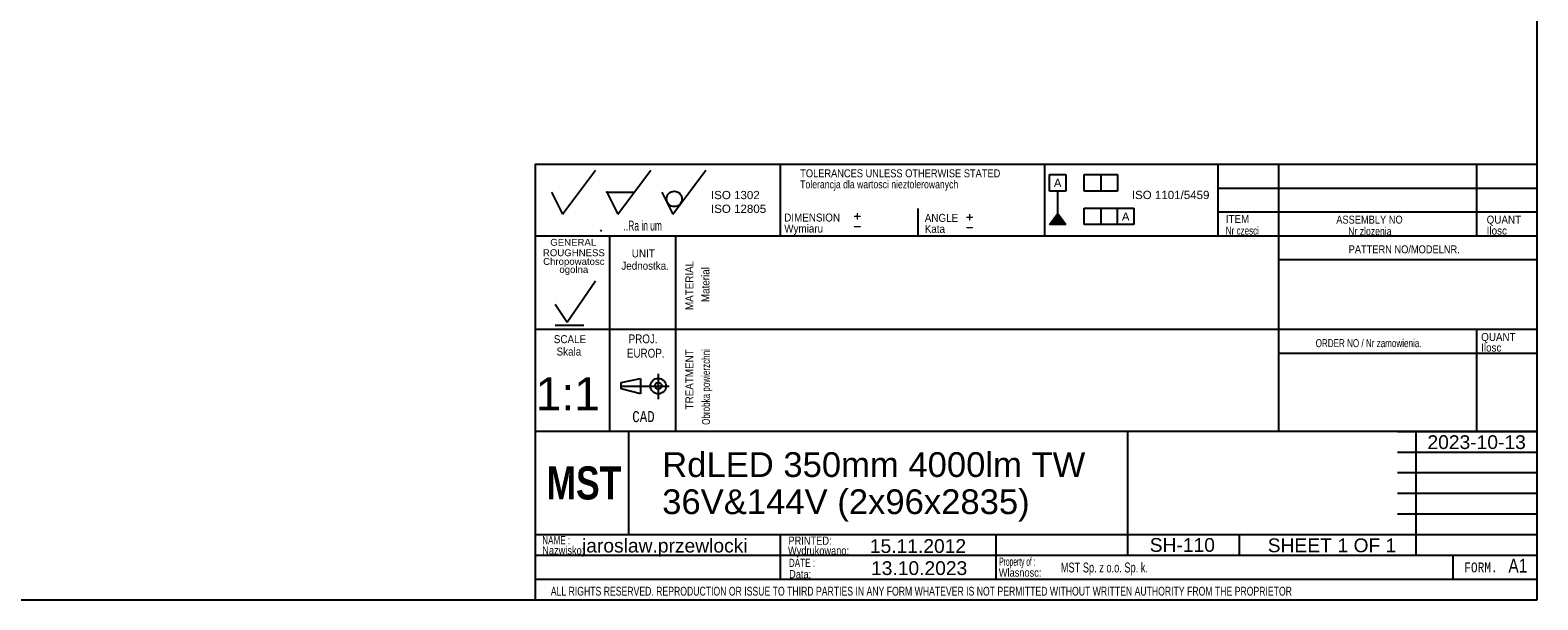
# Model space of a CAD drawing. Header units: millimetres. Extents: x 7 to 819, y 15 to 587.
# Tile 13 of 15: x 545 to 819, y 15 to 118. Entities that reach past the tile are written whole.
import ezdxf
from ezdxf.entities.mleader import LeaderData, LeaderLine
from ezdxf.enums import TextEntityAlignment as Align
from ezdxf.lldxf.tags import DXFTag
from ezdxf.math import Vec2, Vec3

# ---------------------------------------------------------------- set-up
doc = ezdxf.new("R2010")
doc.units = ezdxf.units.MM
doc.layers.add('10', color=7, linetype='Continuous')
doc.layers.add('Default', color=7, linetype='Continuous')
doc.styles.add('SEACAD_Arial', font='arial.ttf')
doc.styles.add('SEACAD_Lucida_Console', font='lucon.TTF', dxfattribs={"width": 0.8})
tags = doc.linetypes.add('CENTER2', pattern=[28.575, 19.05, -3.175, 3.175, -3.175]).pattern_tags.tags
tags[10:11] = [DXFTag(74, 4), DXFTag(75, 0), DXFTag(340, '0'), DXFTag(46, 0.0), DXFTag(50, 0.0), DXFTag(44, 0.0), DXFTag(45, 0.0)]
tags[8:9] = [DXFTag(74, 4), DXFTag(75, 0), DXFTag(340, '0'), DXFTag(46, 0.0), DXFTag(50, 0.0), DXFTag(44, 0.0), DXFTag(45, 0.0)]
tags[6:7] = [DXFTag(74, 4), DXFTag(75, 0), DXFTag(340, '0'), DXFTag(46, 0.0), DXFTag(50, 0.0), DXFTag(44, 0.0), DXFTag(45, 0.0)]
tags[4:5] = [DXFTag(74, 4), DXFTag(75, 0), DXFTag(340, '0'), DXFTag(46, 0.0), DXFTag(50, 0.0), DXFTag(44, 0.0), DXFTag(45, 0.0)]

# ---------------------------------------------------------------- blocks, each defined once
blk = doc.blocks.new('SEANNOT_GROUP13')
at = {"layer": 'Default', "color": 7, "linetype": 'Continuous', "style": 'SEACAD_Arial'}
for s, p in [('RdLED 350mm 4000lm TW', (660.16, 41.51)), ('36V&144V (2x96x2835)', (660.16, 34.76))]:
    blk.add_text(s, height=4.5, dxfattribs=at).set_placement(p, align=Align.TOP_LEFT)
blk = doc.blocks.new('SEANNOT_GROUP14')
at = {"layer": 'Default', "color": 7, "linetype": 'Continuous', "style": 'SEACAD_Arial'}
blk.add_text('jaroslaw.przewlocki', height=2.5, dxfattribs=at).set_placement((645.59, 25.78), align=Align.TOP_LEFT)
blk = doc.blocks.new('SEANNOT_GROUP15')
at = {"layer": 'Default', "color": 7, "linetype": 'Continuous', "style": 'SEACAD_Arial'}
blk.add_text('SH-110', height=2.5, dxfattribs=at).set_placement((748.71, 25.9), align=Align.TOP_LEFT)
blk = doc.blocks.new('SEANNOT_GROUP16')
at = {"layer": 'Default', "color": 7, "linetype": 'Continuous', "style": 'SEACAD_Arial'}
blk.add_text('1:1', height=6, dxfattribs=at).set_placement((637.18, 55.12), align=Align.TOP_LEFT)
blk = doc.blocks.new('SEANNOT_GROUP17')
at = {"layer": 'Default', "color": 7, "linetype": 'Continuous', "style": 'SEACAD_Arial'}
blk.add_text('15.11.2012', height=2.5, dxfattribs=at).set_placement((697.88, 25.7), align=Align.TOP_LEFT)
blk = doc.blocks.new('SEANNOT_GROUP18')
at = {"layer": 'Default', "color": 7, "linetype": 'Continuous', "style": 'SEACAD_Arial'}
blk.add_text('13.10.2023', height=2.5, dxfattribs=at).set_placement((698.09, 21.69), align=Align.TOP_LEFT)
blk = doc.blocks.new('SEANNOT_GROUP19')
at = {"layer": 'Default', "color": 7, "linetype": 'Continuous', "style": 'SEACAD_Arial'}
for s, p in [('SHEET ', (770.14, 25.83)), ('1', (782.8, 25.83)), (' OF ', (784.76, 25.83)), ('1', (791.55, 25.83))]:
    blk.add_text(s, height=2.5, dxfattribs=at).set_placement(p, align=Align.TOP_LEFT)
blk = doc.blocks.new('SEANNOT_GROUP20')
at = {"layer": 'Default', "color": 7, "linetype": 'Continuous', "style": 'SEACAD_Arial'}
blk.add_text('2023-10-13', height=2.5, dxfattribs=at).set_placement((799.15, 44.59), align=Align.TOP_LEFT)
blk = doc.blocks.new('_Dot')
at = {"color": 0, "linetype": 'ByBlock', "lineweight": -2}
blk.add_line((-0.5, 0), (-1, 0), dxfattribs=at)
at = {"color": 0, "linetype": 'ByBlock', "const_width": 0.5}
blk.add_lwpolyline([(-0.25, 0, 1), (0.25, 0, 1)], format="xyb", close=True, dxfattribs=at)

msp = doc.modelspace()

# ---------------------------------------------------------------- hatches: boundary and pattern name
at = {"layer": 'Default', "linetype": 'Continuous'}
msp.add_hatch(color=7, dxfattribs=at).paths.add_polyline_path([(731.992, 84.877), (730.492, 82.892), (733.492, 82.892)])

# ---------------------------------------------------------------- linework, layer by layer
at = {"layer": '10', "color": 7, "linetype": 'Continuous'}
for p, q in [((681.575, 93.794), (681.575, 80.794)), ((729.575, 93.794), (729.575, 80.794)), ((761.075, 93.794), (761.075, 80.794)), ((772.075, 93.794), (772.075, 45.294)), ((808.075, 93.794), (808.075, 80.794)), ((642.075, 84.794), (648.075, 92.794)), ((652.075, 84.794), (658.075, 92.794)), ((662.075, 84.794), (668.075, 92.794)), ((640.075, 88.794), (642.075, 84.794)), ((650.075, 88.794), (655.075, 88.794)), ((650.075, 88.794), (652.075, 84.794)), ((660.075, 88.794), (662.075, 84.794)), ((819.075, 89.461), (761.075, 89.461)), ((706.575, 85.794), (706.575, 80.794)), ((819.075, 85.127), (761.075, 85.127)), ((819.075, 80.794), (637.075, 80.794)), ((648.949, 81.721), (649.125, 81.927)), ((650.575, 80.794), (650.575, 45.294)), ((650.575, 80.794), (650.575, 46.794)), ((662.575, 80.794), (662.575, 45.294)), ((819.075, 76.461), (772.075, 76.461)), ((642.877, 65.159), (648.076, 72.664)), ((640.735, 68.441), (642.877, 65.159)), ((819.075, 63.794), (637.075, 63.794)), ((640.735, 64.619), (645.934, 64.619)), ((808.075, 63.794), (808.075, 45.294)), ((819.075, 59.461), (772.075, 59.461)), ((652.721, 54.209), (656.206, 54.901)), ((656.206, 54.901), (656.206, 52.133)), ((659.45, 55.77), (659.45, 51.161)), ((659.45, 55.77), (659.45, 51.161)), ((652.721, 53.016), (652.721, 54.209)), ((656.206, 52.133), (652.721, 53.016)), ((744.7, 45.294), (637.075, 45.294)), ((744.575, 45.294), (637.075, 45.294)), ((654.075, 26.544), (654.075, 45.294)), ((793.7, 45.294), (819.2, 45.294)), ((797.075, 22.794), (797.075, 45.294)), ((793.7, 41.544), (819.2, 41.544)), ((793.7, 37.794), (819.2, 37.794)), ((793.7, 34.044), (819.2, 34.044)), ((793.7, 30.294), (819.2, 30.294)), ((637.075, 26.544), (819.2, 26.544)), ((681.603, 26.521), (681.603, 18.396)), ((720.78, 26.456), (720.78, 18.331)), ((764.95, 26.544), (764.95, 22.794)), ((637.075, 22.794), (793.7, 22.794)), ((803.762, 22.794), (803.762, 18.419)), ((637.075, 18.419), (819.075, 18.419))]:
    msp.add_line(p, q, dxfattribs=at)
at = {"layer": '10', "color": 7, "linetype": 'CENTER2'}
msp.add_line((652.721, 53.517), (661.436, 53.517), dxfattribs=at)
at = {"layer": '10', "color": 7, "linetype": 'Continuous'}
for points in [[(819.075, 14.669), (819.075, 93.794), (637.075, 93.794), (637.075, 14.669), (819.075, 14.669)], [(744.7, 45.294), (744.7, 22.794), (819.075, 22.794), (819.075, 45.294), (744.7, 45.294)]]:
    msp.add_lwpolyline(points, dxfattribs=at)
for centre, radius in [((662.347, 87.549), 1.402), ((659.45, 53.517), 1.415), ((659.45, 53.576), 0.607)]:
    msp.add_circle(centre, radius, dxfattribs=at)
msp.add_point((650.075, 88.794), dxfattribs=at)
at = {"layer": 'Default', "color": 7, "linetype": 'Continuous'}
for p, q in [((819.1, 14.67), (819.1, 586.67)), ((730.492, 88.983), (730.492, 91.983)), ((730.492, 91.983), (733.492, 91.983)), ((733.492, 91.983), (733.492, 88.983)), ((736.828, 88.983), (736.828, 91.983)), ((736.828, 91.983), (742.828, 91.983)), ((739.828, 91.983), (739.828, 88.983)), ((742.828, 91.983), (742.828, 88.983)), ((733.492, 88.983), (730.492, 88.983)), ((731.992, 84.877), (731.992, 88.983)), ((742.828, 88.983), (736.828, 88.983)), ((736.828, 82.892), (736.828, 85.892)), ((736.828, 85.892), (745.828, 85.892)), ((739.828, 85.892), (739.828, 82.892)), ((742.828, 82.892), (742.828, 85.892)), ((745.828, 85.892), (745.828, 82.892)), ((730.492, 82.892), (731.992, 84.877)), ((733.492, 82.892), (730.492, 82.892)), ((731.992, 84.877), (733.492, 82.892)), ((745.828, 82.892), (736.828, 82.892)), ((6.708, 14.67), (819.1, 14.67))]:
    msp.add_line(p, q, dxfattribs=at)

# ---------------------------------------------------------------- block references
at = {"layer": 'Default'}
for name in ['SEANNOT_GROUP16', 'SEANNOT_GROUP20', 'SEANNOT_GROUP13', 'SEANNOT_GROUP14', 'SEANNOT_GROUP17', 'SEANNOT_GROUP15', 'SEANNOT_GROUP19', 'SEANNOT_GROUP18']:
    msp.add_blockref(name, (0, 0), dxfattribs=at)

# ---------------------------------------------------------------- texts
at = {"layer": '10', "attachment_point": 1}
for s, insert, char_height, width, style in [('{\\farial rounded mt|b0||i0||c0|p34;\\C7;\\H1.45000002;\\W0.77704;Tolerancja dla wartosci nieztolerowanych}', (685.231, 90.931), 1.45, 36.02936, 'SEACAD_Arial'), ('{\\farial rounded mt|b0||i0||c0|p34;\\C7;\\H1.45000002;\\W0.83002;TOLERANCES UNLESS OTHERWISE STATED}', (685.231, 92.931), 1.45, 38.61414, 'SEACAD_Arial'), ('{\\farial rounded mt|b0||i0||c0|p34;\\C7;\\H1.45000002;\\W0.883;DIMENSION}', (682.324, 84.896), 1.45, 10.15001, 'SEACAD_Arial'), ('{\\farial rounded mt|b0||i0||c0|p34;\\C7;\\H1.8;\\W0.608;..Ra in um}', (653.139, 83.594), 1.8, 8.92175, 'SEACAD_Arial'), ('{\\farial rounded mt|b0||i0||c0|p34;\\C7;\\H1.45000002;\\W0.883;Wymiaru}', (682.324, 82.896), 1.45, 8.67569, 'SEACAD_Arial'), ('{\\farial rounded mt|b0||i0||c0|p34;\\C7;\\H1.45000002;\\W0.883;ANGLE}', (707.852, 84.832), 1.45, 6.05218, 'SEACAD_Arial'), ('{\\farial rounded mt|b0||i0||c0|p34;\\C7;\\H1.45000002;\\W0.883;Kata}', (707.852, 82.832), 1.45, 5.07501, 'SEACAD_Arial'), ('{\\farial rounded mt|b0||i0||c0|p34;\\C7;\\H1.45000002;\\W0.72406;Nr czesci }', (762.514, 82.51), 1.45, 7.78588, 'SEACAD_Arial'), ('{\\farial rounded mt|b0||i0||c0|p34;\\C7;\\H1.45000002;\\W0.883;ITEM}', (762.514, 84.637), 1.45, 4.25544, 'SEACAD_Arial'), ('{\\farial rounded mt|b0||i0||c0|p34;\\C7;\\H1.45000002;\\W0.83002;ASSEMBLY NO}', (782.593, 84.51), 1.45, 12.82936, 'SEACAD_Arial'), ('{\\farial rounded mt|b0||i0||c0|p34;\\C7;\\H1.45000002;\\W0.77704;Nr zlozenia}', (784.757, 82.411), 1.45, 9.50428, 'SEACAD_Arial'), ('{\\farial rounded mt|b0||i0||c0|p34;\\C7;\\H1.45000002;\\W0.883;QUANT}', (809.905, 84.51), 1.45, 6.24131, 'SEACAD_Arial'), ('{\\farial rounded mt|b0||i0||c0|p34;\\C7;\\H1.45000002;\\W0.883;Ilosc}', (809.905, 82.51), 1.45, 6.93479, 'SEACAD_Arial'), ('{\\farial rounded mt|b0||i0||c0|p34;\\C7;\\H1.45000002;\\W0.883;UNIT}', (654.641, 78.367), 1.45, 4.16088, 'SEACAD_Arial'), ('{\\farial rounded mt|b0||i0||c0|p34;\\C7;\\H1.45000002;\\W0.83002;PATTERN NO/MODELNR.}', (784.847, 79.116), 1.45, 21.43479, 'SEACAD_Arial'), ('{\\farial rounded mt|b0||i0||c0|p34;\\C7;\\H1.45000002;\\W0.883;Jednostka.}', (652.738, 76.128), 1.45, 8.72628, 'SEACAD_Arial'), ('{\\farial rounded mt|b0||i0||c0|p34;\\C7;\\H1.45000002;\\W0.883;QUANT}', (808.905, 63.177), 1.45, 6.24131, 'SEACAD_Arial'), ('{\\farial rounded mt|b0||i0||c0|p34;\\C7;\\H1.45000002;\\W0.883;SCALE}', (640.475, 62.782), 1.45, 5.86305, 'SEACAD_Arial'), ('{\\farial rounded mt|b0||i0||c0|p34;\\C7;\\H1.45000002;\\W0.883;Skala}', (640.976, 60.528), 1.45, 5.77723, 'SEACAD_Arial'), ('{\\farial rounded mt|b0||i0||c0|p34;\\C7;\\H1.60000002;\\W0.8;EUROP.}', (653.745, 60.311), 1.6, 6.64349, 'SEACAD_Arial'), ('{\\farial rounded mt|b0||i0||c0|p34;\\C7;\\H1.60000002;\\W0.8;PROJ.}', (654.062, 62.918), 1.6, 5.11305, 'SEACAD_Arial'), ('{\\farial rounded mt|b0||i0||c0|p34;\\C7;\\H1.45000002;\\W0.72406;ORDER NO / Nr zamowienia.}', (778.847, 62.061), 1.45, 25.03089, 'SEACAD_Arial'), ('{\\farial rounded mt|b0||i0||c0|p34;\\C7;\\H1.45000002;\\W0.883;Ilosc}', (808.905, 61.256), 1.45, 6.93479, 'SEACAD_Arial'), ('{\\fLucida Console|b0||i0||c0|p34;\\C7;\\H1.99999998;\\W0.8;CAD}', (654.724, 48.987), 2, 4.53334, 'SEACAD_Lucida_Console'), ('{\\farial rounded mt|b0||i0||c0|p34;\\C7;\\H1.5;\\W0.704;NAME :}', (638.376, 26.268), 1.5, 5.5761, 'SEACAD_Arial'), ('{\\farial rounded mt|b0||i0||c0|p34;\\C7;\\H1.5;\\W0.8;PRINTED:}', (683.099, 26.18), 1.5, 8.9879, 'SEACAD_Arial'), ('{\\farial rounded mt|b0||i0||c0|p34;\\C7;\\H1.5;\\W0.8;Nazwisko:}', (638.376, 24.421), 1.5, 7.67838, 'SEACAD_Arial'), ('{\\farial rounded mt|b0||i0||c0|p34;\\C7;\\H1.5;\\W0.8;Wydrukowano:}', (683.011, 24.37), 1.5, 11.43865, 'SEACAD_Arial'), ('{\\farial rounded mt|b0||i0||c0|p34;\\C7;\\H1.5;\\W0.704;DATE :}', (683.165, 22.152), 1.5, 5.2174, 'SEACAD_Arial'), ('{\\farial rounded mt|b0||i0||c0|p34;\\C7;\\H1.5;\\W0.46208;Property of :}', (721.38, 22.362), 1.5, 8.86958, 'SEACAD_Arial'), ('{\\farial rounded mt|b0||i0||c0|p34;\\C7;\\H2.50000002;\\W0.8;A1}', (813.862, 22.139), 2.5, 4.9829, 'SEACAD_Arial'), ('{\\farial rounded mt|b0||i0||c0|p34;\\C7;\\H1.5;\\W0.8;Data:}', (683.208, 20.102), 1.5, 6.19566, 'SEACAD_Arial'), ('{\\farial rounded mt|b0||i0||c0|p34;\\C7;\\H1.5;\\W0.8;Wlasnosc:}', (721.296, 20.377), 1.5, 10.89131, 'SEACAD_Arial'), ('{\\farial rounded mt|b0||i0||c0|p34;\\C7;\\H1.8;\\W0.667;MST Sp. z o.o. Sp. k.}', (732.551, 21.452), 1.8, 58.30436, 'SEACAD_Arial'), ('{\\fLucida Console|b0||i0||c0|p34;\\C7;\\H1.8;\\W0.8;FORM.}', (805.825, 21.469), 1.8, 6.80001, 'SEACAD_Lucida_Console'), ('{\\farial rounded mt|b0||i0||c0|p34;\\C7;\\H1.60000002;\\W0.704;ALL RIGHTS RESERVED. REPRODUCTION OR ISSUE TO THIRD PARTIES IN ANY FORM WHATEVER IS NOT PERMITTED WITHOUT WRITTEN AUTHORITY FROM THE PROPRIETOR}', (639.922, 17.047), 1.6, 148.00001, 'SEACAD_Arial')]:
    msp.add_mtext(s, dxfattribs=dict(at, insert=insert, char_height=char_height, width=width, style=style))
at = {"layer": '10', "char_height": 1.25, "attachment_point": 1}
for s, insert, width in [('{\\fArial|b0||i0||c0|p34;\\C7;\\H1.2499998;\\W1.;GENERAL}', (639.827, 80.287), 8.3424), ('{\\fArial|b0||i0||c0|p34;\\C7;\\H1.2499998;\\W1.;ROUGHNESS}', (638.492, 78.393), 11.22283)]:
    msp.add_mtext(s, dxfattribs=dict(at, insert=insert, width=width))
at = {"layer": '10', "insert": (644.111, 75.265), "char_height": 1.25, "width": 11.65265, "attachment_point": 5, "line_spacing_factor": 0.7}
msp.add_mtext('{\\fArial|b0||i0||c0|p34;\\C7;\\H1.24999998;\\W1.;Chropowatosc\\P}{\\fArial|b0||i0||c0|p34;\\C7;\\H1.24999998;\\W1.;ogolna}', dxfattribs=at)
at = {"layer": '10', "char_height": 1.45, "attachment_point": 1, "rotation": 89.99999, "style": 'SEACAD_Arial'}
for s, insert, width in [('{\\farial rounded mt|b0||i0||c0|p34;\\C7;\\H1.45000002;\\W0.883;MATERIAL}', (664.376, 67.352), 8.92066), ('{\\farial rounded mt|b0||i0||c0|p34;\\C7;\\H1.45000002;\\W0.883;Material}', (667.296, 68.795), 7.15315), ('{\\farial rounded mt|b0||i0||c0|p34;\\C7;\\H1.45000002;\\W0.72406;Obrobka powierzchni}', (667.376, 46.486), 17.04755), ('{\\farial rounded mt|b0||i0||c0|p34;\\C7;\\H1.45000002;\\W0.883;TREATMENT}', (664.376, 49.29), 10.87501)]:
    msp.add_mtext(s, dxfattribs=dict(at, insert=insert, width=width))
at = {"layer": 'Default'}
for s, insert, char_height, width, attachment_point in [('{\\fArial CE|b0||i0||c0|p34;\\C7;\\H1.5;\\W1.;A}', (731.986, 91.206), 1.5, 1.40218, 2), ('{\\fArial|b0||i0||c0|p34;\\C7;\\H1.5;\\W1.;ISO 1302 \\P}{\\fArial|b0||i0||c0|p34;\\C7;\\H1.5;\\W1.;ISO 12805}', (669.021, 89.009), 1.5, 10.48633, 1), ('{\\fArial|b0||i0||c0|p34;\\C7;\\H1.5;\\W1.;ISO 1101/5459}', (752.506, 89.025), 1.5, 15.28486, 2), ('{\\fSolid Edge ISO|b0||i0||c0|p34;\\C7;\\H2.5;\\W1.;+\\P}', (694.794, 85.892), 2.5, 1.88245, 1), ('{\\fSolid Edge ISO|b0||i0||c0|p34;\\C7;\\H2.5;\\W1.;+\\P}', (715.187, 85.735), 2.5, 1.88245, 1), ('{\\fArial CE|b0||i0||c0|p34;\\C7;\\H1.5;\\W1.;A}', (744.342, 85.081), 1.5, 1.40218, 2), ('{\\fSolid Edge ISO|b0||i0||c0|p34;\\C7;\\H2.5;\\W1.;-\\P}', (694.794, 84.009), 2.5, 1.88245, 1), ('{\\fSolid Edge ISO|b0||i0||c0|p34;\\C7;\\H2.5;\\W1.;-\\P}', (715.187, 83.852), 2.5, 1.88245, 1)]:
    msp.add_mtext(s, dxfattribs=dict(at, insert=insert, char_height=char_height, width=width, attachment_point=attachment_point))

# ---------------------------------------------------------------- leaders
at = {"layer": 'Default', "color": 7, "linetype": 'Continuous'}
ml = msp.add_multileader_mtext('Standard', dxfattribs=at)
ml.set_content('{\\pxsm0.9;\\fImpact|b0||i0||c0|p34;\\W1.;MST\\P}', color=256)
ml.set_leader_properties()
ml.set_arrow_properties(name='DOT')
ml.build(insert=Vec2(0, 0))
ml.multileader.update_dxf_attribs({"leader_type": 0, "dogleg_length": 0, "arrow_head_size": 6})
ctx = ml.context
ctx.base_point, ctx.char_height, ctx.arrow_head_size = Vec3(637.147, 35.856), 6, 6
ctx.mtext.insert = Vec3(639.147, 38.919)

doc.saveas('drawing.dxf')
